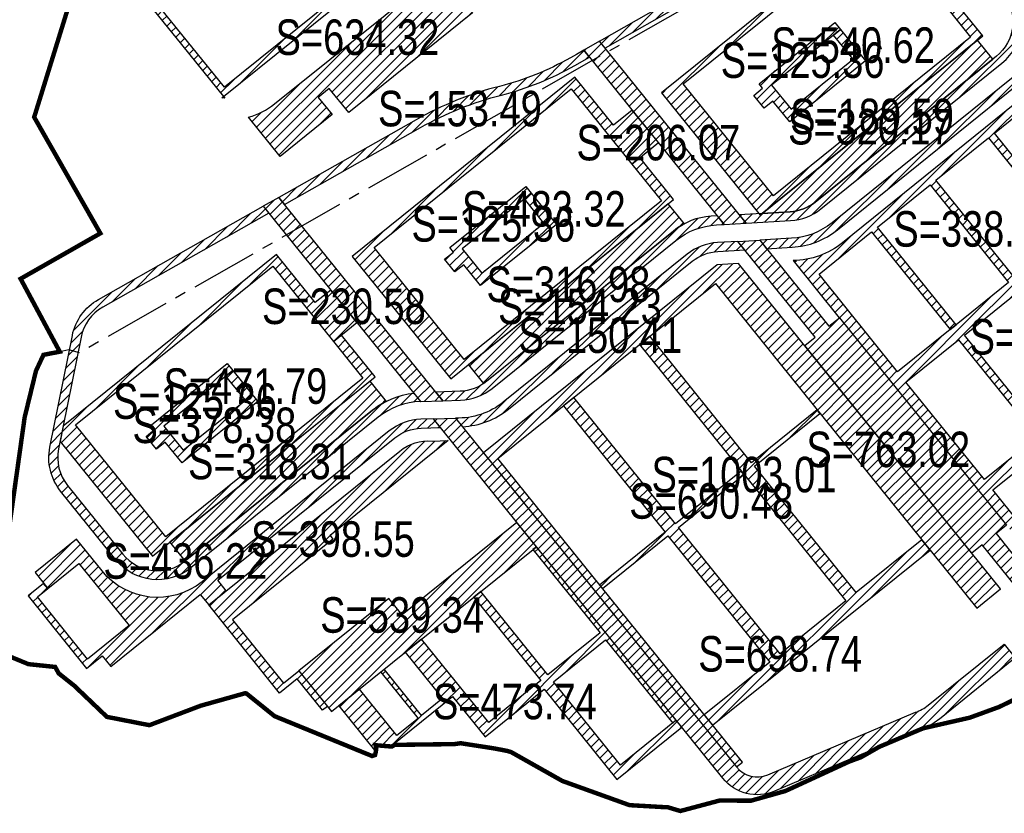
# Model space of a CAD drawing. Header units: millimetres. Extents: x 38389465 to 38395088, y 2473666 to 2480744.
# Tile 235 of 256: x 38394306 to 38394527, y 2477506 to 2477685. Entities that reach past the tile are written whole.
import ezdxf
from ezdxf.enums import TextEntityAlignment as Align

# ---------------------------------------------------------------- set-up
doc = ezdxf.new("R2010")
doc.units = ezdxf.units.MM
doc.header["$LTSCALE"] = 2
doc.linetypes.add('CENTER2', pattern=[1.125, 0.75, -0.125, 0.125, -0.125])
for name, color, linetype in [('MJZJ', 7, 'CONTINUOUS'), ('w-用地红线', 1, 'CONTINUOUS'), ('路面铺装', 143, 'CENTER2')]:
    doc.layers.add(name, color=color, linetype=linetype)
doc.styles.add('中等线体', font='txt', dxfattribs={"width": 0.8})
pattern_1 = [(45, (0, 0), (-1.1313708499, 1.1313708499), [])]

msp = doc.modelspace()

# ---------------------------------------------------------------- hatches: boundary and pattern name
at = {"layer": 'MJZJ', "linetype": 'ByBlock'}
h = msp.add_hatch(dxfattribs=at)
h.set_pattern_fill('411B', color=256, scale=2, style=0)
h.set_pattern_definition(pattern_1)
edge = h.paths.add_edge_path()
edge.add_arc((38394572.929, 2477757.546), 12, 38.82784, 128.83677)
edge.add_line((38394565.403, 2477766.894), (38394522.237, 2477732.141))
edge.add_arc((38394529.762, 2477722.794), 12, 128.83677, 218.83648)
edge.add_line((38394520.415, 2477715.269), (38394560.049, 2477666.038))
edge.add_line((38394560.049, 2477666.038), (38394561.609, 2477667.294))
edge.add_line((38394561.609, 2477667.294), (38394521.975, 2477716.525))
edge.add_arc((38394529.764, 2477722.796), 10, 128.83657, 218.83647, ccw=False)
edge.add_line((38394523.493, 2477730.586), (38394566.644, 2477765.325))
edge.add_arc((38394572.915, 2477757.535), 10, 38.83645, 128.83657, ccw=False)
edge.add_line((38394580.704, 2477763.806), (38394594.439, 2477746.745))
edge.add_line((38394594.439, 2477746.745), (38394585.714, 2477739.724))
edge.add_line((38394585.714, 2477739.724), (38394589.477, 2477735.05))
edge.add_line((38394589.477, 2477735.05), (38394598.202, 2477742.072))
edge.add_line((38394598.202, 2477742.072), (38394620.339, 2477714.575))
edge.add_line((38394620.339, 2477714.575), (38394621.903, 2477715.835))
edge.add_line((38394621.903, 2477715.835), (38394582.277, 2477765.07))
h = msp.add_hatch(dxfattribs=at)
h.set_pattern_fill('411B', color=256, scale=2, style=0)
h.set_pattern_definition(pattern_1)
h.paths.add_polyline_path([(38394380.443, 2477732.219), (38394391.718, 2477718.214), (38394395.613, 2477721.349), (38394391.85, 2477726.023), (38394389.143, 2477723.841), (38394380.655, 2477734.348), (38394330.5, 2477693.963), (38394342.101, 2477679.552), (38394351.845, 2477667.449), (38394351.202, 2477667.493), (38394400.546, 2477707.218), (38394399.603, 2477708.395), (38394351.794, 2477669.896), (38394332.605, 2477693.732)])
h = msp.add_hatch(dxfattribs=at)
h.set_pattern_fill('411B', color=256, scale=2, style=0)
h.set_pattern_definition(pattern_1)
edge = h.paths.add_edge_path()
edge.add_line((38394436.271, 2477680.255), (38394497.363, 2477715.058))
edge.add_arc((38394503.303, 2477704.631), 12, 38.83664, 119.66868, ccw=False)
edge.add_line((38394512.65, 2477712.156), (38394518.071, 2477705.424))
edge.add_line((38394518.071, 2477705.424), (38394516.514, 2477704.168))
edge.add_line((38394516.514, 2477704.168), (38394511.092, 2477710.902))
edge.add_arc((38394503.303, 2477704.631), 10, 38.83647, 119.66868)
edge.add_line((38394498.353, 2477713.32), (38394437.54, 2477678.684))
edge.add_line((38394437.54, 2477678.684), (38394436.271, 2477680.255))
h = msp.add_hatch(dxfattribs=at)
h.set_pattern_fill('411B', color=256, scale=2, style=0)
h.set_pattern_definition(pattern_1)
h.paths.add_polyline_path([(38394518.072, 2477705.422), (38394509.114, 2477698.21), (38394500.396, 2477709.039), (38394450.233, 2477668.653), (38394472.432, 2477641.079), (38394522.596, 2477681.464), (38394515.007, 2477690.89), (38394513.217, 2477689.446), (38394519.864, 2477681.19), (38394475.454, 2477645.437), (38394455.136, 2477670.674), (38394499.546, 2477706.427), (38394513.215, 2477689.447), (38394523.965, 2477698.102)])
h = msp.add_hatch(dxfattribs=at)
h.set_pattern_fill('411B', color=256, scale=2, style=0)
h.set_pattern_definition(pattern_1)
edge = h.paths.add_edge_path()
edge.add_line((38394411.112, 2477698.446), (38394403.268, 2477692.069))
edge.add_line((38394403.268, 2477692.069), (38394407.653, 2477686.622))
edge.add_line((38394407.653, 2477686.622), (38394379.767, 2477664.172))
edge.add_line((38394379.767, 2477664.172), (38394375.382, 2477669.619))
edge.add_line((38394375.382, 2477669.619), (38394372.889, 2477667.612))
edge.add_line((38394372.889, 2477667.612), (38394376.016, 2477663.729))
edge.add_line((38394376.016, 2477663.729), (38394364.332, 2477654.322))
edge.add_line((38394364.332, 2477654.322), (38394357.223, 2477663.142))
edge.add_arc((38394352.965, 2477678.665), 16.096, 285.34025, 308.80103)
edge.add_line((38394363.051, 2477666.12), (38394400.438, 2477696.22))
edge.add_arc((38394407.952, 2477686.898), 11.973, 74.69475, 128.86733, ccw=False)
h = msp.add_hatch(dxfattribs=at)
h.set_pattern_fill('411B', color=256, scale=2, style=0)
h.set_pattern_definition(pattern_1)
edge = h.paths.add_edge_path()
edge.add_line((38394522.409, 2477696.846), (38394527.173, 2477690.927))
edge.add_arc((38394519.384, 2477684.656), 10, -51.16353, 38.83647, ccw=False)
edge.add_line((38394525.655, 2477676.867), (38394484.87, 2477644.032))
edge.add_arc((38394478.599, 2477651.822), 10, 273.29858, 308.83647, ccw=False)
edge.add_line((38394479.174, 2477641.838), (38394467.732, 2477641.177))
edge.add_line((38394467.732, 2477641.177), (38394469.272, 2477639.264))
edge.add_line((38394469.272, 2477639.264), (38394479.306, 2477639.853))
edge.add_arc((38394478.601, 2477651.87), 12.038, 273.3568, 308.77825)
edge.add_line((38394486.14, 2477642.486), (38394526.91, 2477675.308))
edge.add_arc((38394519.385, 2477684.655), 12, 308.83647, 398.83647)
edge.add_line((38394528.732, 2477692.181), (38394523.963, 2477698.1))
edge.add_line((38394523.963, 2477698.1), (38394522.409, 2477696.846))
h = msp.add_hatch(dxfattribs=at)
h.set_pattern_fill('411B', color=256, scale=2, style=0)
h.set_pattern_definition(pattern_1)
h.paths.add_polyline_path([(38394479.11, 2477662.114), (38394475.337, 2477666.782), (38394473.319, 2477665.157), (38394470.993, 2477668.035), (38394473.012, 2477669.66), (38394472.195, 2477670.671), (38394489.304, 2477684.445), (38394490.558, 2477682.887), (38394489, 2477681.633), (38394475.009, 2477670.369), (38394479.398, 2477664.916), (38394493.39, 2477676.18), (38394489.002, 2477681.635), (38394490.558, 2477682.887), (38394496.202, 2477675.877)])
h = msp.add_hatch(dxfattribs=at)
h.set_pattern_fill('411B', color=256, scale=2, style=0)
h.set_pattern_definition(pattern_1)
h.paths.add_polyline_path([(38394469.272, 2477639.264), (38394436.271, 2477680.255), (38394432.75, 2477678.25), (38394464.364, 2477638.981)])
h = msp.add_hatch(dxfattribs=at)
h.set_pattern_fill('411B', color=256, scale=2, style=0)
h.set_pattern_definition(pattern_1)
edge = h.paths.add_edge_path()
edge.add_line((38394524.876, 2477676.24), (38394521.427, 2477680.523))
edge.add_line((38394521.427, 2477680.523), (38394472.929, 2477641.478))
edge.add_line((38394472.929, 2477641.478), (38394479.174, 2477641.838))
edge.add_arc((38394478.599, 2477651.822), 10, 273.29858, 308.83641)
edge.add_line((38394484.87, 2477644.032), (38394524.876, 2477676.24))
h = msp.add_hatch(dxfattribs=at)
h.set_pattern_fill('411B', color=256, scale=2, style=0)
h.set_pattern_definition(pattern_1)
edge = h.paths.add_edge_path()
edge.add_arc((38394432.363, 2477596.4), 74, 104.20188, 119.50501, ccw=False)
edge.add_arc((38394398.015, 2477732.121), 66, 284.20188, 299.66868)
edge.add_line((38394430.684, 2477674.773), (38394434.02, 2477676.673))
edge.add_line((38394434.02, 2477676.673), (38394432.749, 2477678.251))
edge.add_line((38394432.749, 2477678.251), (38394431.071, 2477677.306))
edge.add_line((38394431.071, 2477677.306), (38394429.694, 2477676.521))
edge.add_arc((38394398.015, 2477732.131), 64, 284.20188, 299.66868, ccw=False)
edge.add_arc((38394432.359, 2477596.418), 75.991, 104.20097, 119.5041)
edge.add_line((38394394.935, 2477662.555), (38394364.063, 2477645.085))
edge.add_line((38394364.063, 2477645.085), (38394365.334, 2477643.506))
edge.add_line((38394365.334, 2477643.506), (38394395.915, 2477660.811))
edge.add_line((38394395.915, 2477660.811), (38394395.918, 2477660.803))
h = msp.add_hatch(dxfattribs=at)
h.set_pattern_fill('411B', color=256, scale=2, style=0)
h.set_pattern_definition(pattern_1)
edge = h.paths.add_edge_path()
edge.add_line((38394479.536, 2477635.859), (38394472.354, 2477635.435))
edge.add_line((38394472.354, 2477635.435), (38394473.896, 2477633.521))
edge.add_line((38394473.896, 2477633.521), (38394479.636, 2477633.85))
edge.add_arc((38394478.602, 2477651.812), 17.992, 273.29453, 308.85284)
edge.add_line((38394489.889, 2477637.801), (38394530.672, 2477670.633))
edge.add_arc((38394536.943, 2477662.843), 10, 38.88978, 128.83572, ccw=False)
edge.add_line((38394544.726, 2477669.122), (38394596.883, 2477604.341))
edge.add_line((38394596.883, 2477604.341), (38394597.672, 2477602.7))
edge.add_arc((38394585.679, 2477602.309), 12, 1.86614, 38.83638)
edge.add_line((38394595.026, 2477609.835), (38394546.291, 2477670.37))
edge.add_arc((38394536.943, 2477662.845), 12, 38.83638, 128.83647)
edge.add_line((38394529.418, 2477672.192), (38394488.649, 2477639.37))
edge.add_arc((38394478.615, 2477651.833), 16, 273.29858, 308.83647, ccw=False)
edge.add_arc((38394479.536, 2477635.859), 0.0000342, 222.1315, 324.45851)
h = msp.add_hatch(dxfattribs=at)
h.set_pattern_fill('411B', color=256, scale=2, style=0)
h.set_pattern_definition(pattern_1)
h.paths.add_polyline_path([(38394443.624, 2477664.744), (38394439.417, 2477661.357), (38394430.734, 2477672.143), (38394380.57, 2477631.758), (38394402.77, 2477604.183), (38394452.934, 2477644.568), (38394445.312, 2477654.035), (38394443.522, 2477652.591), (38394450.201, 2477644.294), (38394405.792, 2477608.541), (38394385.474, 2477633.779), (38394429.883, 2477669.532), (38394443.52, 2477652.592), (38394449.519, 2477657.422)])
h = msp.add_hatch(dxfattribs=at)
h.set_pattern_fill('411B', color=256, scale=2, style=0)
h.set_pattern_definition(pattern_1)
edge = h.paths.add_edge_path()
edge.add_line((38394557.068, 2477649.009), (38394554.732, 2477647.128))
edge.add_line((38394554.732, 2477647.128), (38394554.733, 2477647.126))
edge.add_line((38394554.733, 2477647.126), (38394542.893, 2477637.594))
edge.add_line((38394542.893, 2477637.594), (38394528.405, 2477625.93))
edge.add_line((38394528.405, 2477625.93), (38394528.405, 2477625.93))
edge.add_line((38394528.405, 2477625.93), (38394516.565, 2477616.398))
edge.add_line((38394516.565, 2477616.398), (38394515.241, 2477615.332))
edge.add_line((38394515.241, 2477615.332), (38394503.401, 2477605.8))
edge.add_line((38394503.401, 2477605.8), (38394485.717, 2477627.766))
edge.add_line((38394485.717, 2477627.766), (38394497.557, 2477637.298))
edge.add_line((38394497.557, 2477637.298), (38394515.241, 2477615.332))
edge.add_line((38394515.241, 2477615.332), (38394516.565, 2477616.398))
edge.add_line((38394516.565, 2477616.398), (38394498.881, 2477638.364))
edge.add_line((38394498.881, 2477638.364), (38394510.721, 2477647.896))
edge.add_line((38394510.721, 2477647.896), (38394528.405, 2477625.931))
edge.add_line((38394528.405, 2477625.931), (38394529.729, 2477626.997))
edge.add_line((38394529.729, 2477626.997), (38394512.045, 2477648.962))
edge.add_line((38394512.045, 2477648.962), (38394523.885, 2477658.494))
edge.add_line((38394523.885, 2477658.494), (38394541.568, 2477636.529))
edge.add_line((38394541.568, 2477636.529), (38394542.893, 2477637.595))
edge.add_line((38394542.893, 2477637.595), (38394525.209, 2477659.56))
edge.add_line((38394525.209, 2477659.56), (38394537.049, 2477669.092))
edge.add_line((38394537.049, 2477669.092), (38394554.732, 2477647.128))
edge.add_line((38394554.732, 2477647.128), (38394557.068, 2477649.009))
edge.add_line((38394557.068, 2477649.009), (38394542.395, 2477667.233))
edge.add_arc((38394536.943, 2477662.844), 7, 38.83875, 128.83657)
edge.add_line((38394532.553, 2477668.296), (38394491.021, 2477634.86))
edge.add_arc((38394479.663, 2477648.967), 18.111, 270.67216, 308.83657, ccw=False)
edge.add_line((38394479.876, 2477630.857), (38394490.276, 2477617.939))
edge.add_line((38394490.276, 2477617.939), (38394490.285, 2477617.947))
edge.add_line((38394490.285, 2477617.947), (38394527.954, 2477571.245))
edge.add_line((38394527.954, 2477571.245), (38394536.855, 2477560.081))
edge.add_line((38394536.855, 2477560.081), (38394538.63, 2477559.2))
edge.add_line((38394538.63, 2477559.2), (38394542.404, 2477554.521))
edge.add_line((38394542.404, 2477554.521), (38394592.204, 2477594.688))
edge.add_arc((38394586.398, 2477601.886), 9.247, 308.88893, 346.67034)
edge.add_line((38394595.396, 2477599.754), (38394567.536, 2477577.324))
edge.add_line((38394567.536, 2477577.324), (38394567.536, 2477577.324))
edge.add_line((38394567.536, 2477577.324), (38394555.696, 2477567.793))
edge.add_line((38394555.696, 2477567.793), (38394554.372, 2477566.726))
edge.add_line((38394554.372, 2477566.726), (38394542.532, 2477557.195))
edge.add_line((38394542.532, 2477557.195), (38394524.848, 2477579.161))
edge.add_line((38394524.848, 2477579.161), (38394536.688, 2477588.693))
edge.add_line((38394536.688, 2477588.693), (38394554.372, 2477566.726))
edge.add_line((38394554.372, 2477566.726), (38394555.696, 2477567.793))
edge.add_line((38394555.696, 2477567.793), (38394538.012, 2477589.759))
edge.add_line((38394538.012, 2477589.759), (38394549.852, 2477599.291))
edge.add_line((38394549.852, 2477599.291), (38394567.536, 2477577.324))
edge.add_line((38394567.536, 2477577.324), (38394568.86, 2477578.391))
edge.add_line((38394568.86, 2477578.391), (38394551.176, 2477600.357))
edge.add_line((38394551.176, 2477600.357), (38394563.016, 2477609.889))
edge.add_line((38394563.016, 2477609.889), (38394580.7, 2477587.922))
edge.add_line((38394580.7, 2477587.922), (38394582.024, 2477588.989))
edge.add_line((38394582.024, 2477588.989), (38394564.34, 2477610.955))
edge.add_line((38394564.34, 2477610.955), (38394576.18, 2477620.487))
edge.add_line((38394576.18, 2477620.487), (38394593.864, 2477598.52))
edge.add_line((38394593.864, 2477598.52), (38394595.396, 2477599.754))
edge.add_arc((38394586.398, 2477601.886), 9.247, 346.67034, 355.33336)
edge.add_line((38394595.615, 2477601.133), (38394576.635, 2477624.707))
edge.add_line((38394576.635, 2477624.707), (38394574.298, 2477622.825))
edge.add_line((38394574.298, 2477622.825), (38394574.299, 2477622.823))
edge.add_line((38394574.299, 2477622.823), (38394562.459, 2477613.291))
edge.add_line((38394562.459, 2477613.291), (38394547.971, 2477601.627))
edge.add_line((38394547.971, 2477601.627), (38394547.971, 2477601.627))
edge.add_line((38394547.971, 2477601.627), (38394536.131, 2477592.095))
edge.add_line((38394536.131, 2477592.095), (38394534.807, 2477591.029))
edge.add_line((38394534.807, 2477591.029), (38394522.967, 2477581.497))
edge.add_line((38394522.967, 2477581.497), (38394505.283, 2477603.464))
edge.add_line((38394505.283, 2477603.464), (38394517.122, 2477612.995))
edge.add_line((38394517.122, 2477612.995), (38394534.807, 2477591.029))
edge.add_line((38394534.807, 2477591.029), (38394536.131, 2477592.096))
edge.add_line((38394536.131, 2477592.096), (38394518.447, 2477614.062))
edge.add_line((38394518.447, 2477614.062), (38394530.286, 2477623.593))
edge.add_line((38394530.286, 2477623.593), (38394547.97, 2477601.628))
edge.add_line((38394547.97, 2477601.628), (38394549.294, 2477602.694))
edge.add_line((38394549.294, 2477602.694), (38394531.611, 2477624.66))
edge.add_line((38394531.611, 2477624.66), (38394543.451, 2477634.191))
edge.add_line((38394543.451, 2477634.191), (38394561.134, 2477612.226))
edge.add_line((38394561.134, 2477612.226), (38394562.458, 2477613.293))
edge.add_line((38394562.458, 2477613.293), (38394544.775, 2477635.258))
edge.add_line((38394544.775, 2477635.258), (38394556.615, 2477644.789))
edge.add_line((38394556.615, 2477644.789), (38394574.298, 2477622.825))
edge.add_line((38394574.298, 2477622.825), (38394576.635, 2477624.707))
edge.add_line((38394576.635, 2477624.707), (38394557.068, 2477649.009))
h = msp.add_hatch(dxfattribs=at)
h.set_pattern_fill('411B', color=256, scale=2, style=0)
h.set_pattern_definition(pattern_1)
h.paths.add_polyline_path([(38394409.455, 2477625.229), (38394405.682, 2477629.897), (38394403.664, 2477628.272), (38394401.339, 2477631.15), (38394403.357, 2477632.775), (38394402.54, 2477633.786), (38394419.649, 2477647.56), (38394420.903, 2477646.003), (38394419.345, 2477644.748), (38394405.354, 2477633.484), (38394409.744, 2477628.031), (38394423.735, 2477639.295), (38394419.348, 2477644.75), (38394420.903, 2477646.003), (38394426.547, 2477638.992)])
h = msp.add_hatch(dxfattribs=at)
h.set_pattern_fill('411B', color=256, scale=2, style=0)
h.set_pattern_definition(pattern_1)
h.paths.add_polyline_path([(38394364.063, 2477645.085), (38394360.541, 2477643.082), (38394395.957, 2477599.09), (38394400.946, 2477599.272)])
h = msp.add_hatch(dxfattribs=at)
h.set_pattern_fill('411B', color=256, scale=2, style=0)
h.set_pattern_definition(pattern_1)
edge = h.paths.add_edge_path()
edge.add_line((38394406.743, 2477607.38), (38394410.169, 2477603.124))
edge.add_line((38394410.169, 2477603.124), (38394452.898, 2477637.483))
edge.add_arc((38394462.159, 2477626.361), 14.473, 117.95914, 129.78472, ccw=False)
edge.add_line((38394455.374, 2477639.145), (38394451.766, 2477643.626))
edge.add_line((38394451.766, 2477643.626), (38394406.743, 2477607.38))
h = msp.add_hatch(dxfattribs=at)
h.set_pattern_fill('411B', color=256, scale=2, style=0)
h.set_pattern_definition(pattern_1)
edge = h.paths.add_edge_path()
edge.add_line((38394395.891, 2477599.098), (38394395.949, 2477599.1))
edge.add_arc((38394396.44, 2477583.108), 16, 91.75804, 128.83636)
edge.add_line((38394386.406, 2477595.571), (38394344.224, 2477561.611))
edge.add_arc((38394336.699, 2477570.958), 12, 218.83647, 308.83636, ccw=False)
edge.add_line((38394327.352, 2477563.433), (38394314.884, 2477578.919))
edge.add_arc((38394324.232, 2477586.444), 12, 168.63656, 218.83647, ccw=False)
edge.add_line((38394312.467, 2477588.809), (38394317.526, 2477613.984))
edge.add_arc((38394329.291, 2477611.62), 12, 119.50501, 168.63656, ccw=False)
edge.add_line((38394323.381, 2477622.063), (38394360.535, 2477643.089))
edge.add_line((38394360.535, 2477643.089), (38394361.806, 2477641.51))
edge.add_line((38394361.806, 2477641.51), (38394324.366, 2477620.323))
edge.add_arc((38394329.291, 2477611.62), 10, 119.50501, 168.63656)
edge.add_line((38394319.487, 2477613.59), (38394314.428, 2477588.415))
edge.add_arc((38394324.232, 2477586.444), 10, 168.63656, 218.83647)
edge.add_line((38394316.442, 2477580.173), (38394328.909, 2477564.687))
edge.add_arc((38394336.699, 2477570.958), 10, 218.83647, 308.83636)
edge.add_line((38394342.97, 2477563.169), (38394385.135, 2477597.118))
edge.add_arc((38394396.423, 2477583.097), 18, 96.35421, 128.83636, ccw=False)
edge.add_line((38394394.431, 2477600.986), (38394395.957, 2477599.09))
edge.add_line((38394395.957, 2477599.09), (38394395.891, 2477599.098))
h = msp.add_hatch(dxfattribs=at)
h.set_pattern_fill('411B', color=256, scale=2, style=0)
h.set_pattern_definition(pattern_1)
edge = h.paths.add_edge_path()
edge.add_line((38394464.364, 2477638.981), (38394462.823, 2477640.896))
edge.add_line((38394462.823, 2477640.896), (38394461.409, 2477640.814))
edge.add_arc((38394462.159, 2477626.361), 14.473, 92.97213, 129.78472)
edge.add_line((38394452.898, 2477637.483), (38394410.814, 2477603.603))
edge.add_arc((38394404.543, 2477611.392), 10, 271.96657, 308.83647, ccw=False)
edge.add_line((38394404.887, 2477601.398), (38394399.386, 2477601.209))
edge.add_line((38394399.386, 2477601.209), (38394400.946, 2477599.272))
edge.add_line((38394400.946, 2477599.272), (38394404.968, 2477599.41))
edge.add_arc((38394404.557, 2477611.403), 12, 271.96657, 308.83647)
edge.add_line((38394412.082, 2477602.056), (38394453.474, 2477635.379))
edge.add_arc((38394463.507, 2477622.916), 16, 93.29858, 128.83647, ccw=False)
edge.add_line((38394462.587, 2477638.889), (38394464.356, 2477638.991))
edge.add_line((38394464.356, 2477638.991), (38394464.364, 2477638.981))
h = msp.add_hatch(dxfattribs=at)
h.set_pattern_fill('411B', color=256, scale=2, style=0)
h.set_pattern_definition(pattern_1)
edge = h.paths.add_edge_path()
edge.add_line((38394403.861, 2477595.359), (38394405.424, 2477593.418))
edge.add_arc((38394404.432, 2477611.477), 18.086, 273.14499, 308.74842)
edge.add_line((38394415.752, 2477597.372), (38394457.135, 2477630.688))
edge.add_arc((38394463.624, 2477622.381), 10.541, 93.76623, 127.99755, ccw=False)
edge.add_line((38394462.932, 2477632.899), (38394468.99, 2477633.237))
edge.add_line((38394468.99, 2477633.237), (38394467.447, 2477635.152))
edge.add_line((38394467.447, 2477635.152), (38394462.817, 2477634.896))
edge.add_arc((38394463.507, 2477622.916), 12, 93.29858, 128.83647)
edge.add_line((38394455.982, 2477632.263), (38394414.59, 2477598.94))
edge.add_arc((38394404.34, 2477611.791), 16.438, 268.33132, 308.57803, ccw=False)
h = msp.add_hatch(dxfattribs=at)
h.set_pattern_fill('411B', color=256, scale=2, style=0)
h.set_pattern_definition(pattern_1)
h.paths.add_polyline_path([(38394472.346, 2477635.445), (38394487.948, 2477616.065), (38394490.285, 2477617.947), (38394527.954, 2477571.245), (38394525.576, 2477569.327), (38394534.408, 2477558.356), (38394531.293, 2477555.848), (38394522.457, 2477566.823), (38394520.125, 2477564.945), (38394482.496, 2477611.676), (38394484.833, 2477613.557), (38394467.447, 2477635.152)])
h = msp.add_hatch(dxfattribs=at)
h.set_pattern_fill('411B', color=256, scale=2, style=0)
h.set_pattern_definition(pattern_1)
h.paths.add_polyline_path([(38394375.733, 2477624.211), (38394372.228, 2477621.389), (38394363.513, 2477632.215), (38394315.455, 2477593.524), (38394314.765, 2477590.071), (38394335.549, 2477564.255), (38394385.712, 2477604.641), (38394378.123, 2477614.068), (38394376.333, 2477612.623), (38394382.98, 2477604.366), (38394338.57, 2477568.613), (38394318.252, 2477593.851), (38394362.662, 2477629.604), (38394376.331, 2477612.625), (38394381.628, 2477616.889)])
h = msp.add_hatch(dxfattribs=at)
h.set_pattern_fill('411B', color=256, scale=2, style=0)
h.set_pattern_definition(pattern_1)
h.paths.add_polyline_path([(38394521.225, 2477552.566), (38394526.604, 2477556.904), (38394467.594, 2477630.151), (38394462.744, 2477629.85), (38394410.169, 2477587.524), (38394467.138, 2477516.761), (38394468.442, 2477517.811), (38394413.354, 2477586.237), (38394462.357, 2477625.687)])
h = msp.add_hatch(dxfattribs=at)
h.set_pattern_fill('411B', color=256, scale=2, style=0)
h.set_pattern_definition(pattern_1)
h.paths.add_polyline_path([(38394428.13, 2477598.133), (38394451.063, 2477569.647), (38394436.287, 2477557.751), (38394436.914, 2477556.972), (38394451.691, 2477568.868), (38394474.624, 2477540.382), (38394459.847, 2477528.486), (38394461.728, 2477526.149), (38394510.732, 2477565.6), (38394508.85, 2477567.937), (38394494.074, 2477556.041), (38394471.141, 2477584.527), (38394485.917, 2477596.423), (38394485.29, 2477597.202), (38394470.514, 2477585.306), (38394447.581, 2477613.791), (38394445.244, 2477611.91), (38394491.737, 2477554.16), (38394476.96, 2477542.263), (38394454.027, 2477570.749), (38394468.803, 2477582.644), (38394468.176, 2477583.423), (38394453.4, 2477571.528), (38394430.467, 2477600.014)])
h = msp.add_hatch(dxfattribs=at)
h.set_pattern_fill('411B', color=256, scale=2, style=0)
h.set_pattern_definition(pattern_1)
h.paths.add_polyline_path([(38394342.236, 2477585.299), (38394338.463, 2477589.966), (38394336.445, 2477588.342), (38394334.12, 2477591.22), (38394336.138, 2477592.845), (38394335.321, 2477593.856), (38394352.43, 2477607.63), (38394353.684, 2477606.072), (38394352.126, 2477604.818), (38394338.135, 2477593.554), (38394342.524, 2477588.101), (38394356.516, 2477599.365), (38394352.129, 2477604.82), (38394353.684, 2477606.072), (38394359.328, 2477599.061)])
h = msp.add_hatch(dxfattribs=at)
h.set_pattern_fill('411B', color=256, scale=2, style=0)
h.set_pattern_definition(pattern_1)
edge = h.paths.add_edge_path()
edge.add_line((38394342.97, 2477563.169), (38394339.52, 2477567.453))
edge.add_line((38394339.52, 2477567.453), (38394384.544, 2477603.7))
edge.add_line((38394384.544, 2477603.7), (38394388.228, 2477599.123))
edge.add_arc((38394396.423, 2477583.097), 18, 117.08121, 128.83636)
edge.add_line((38394385.135, 2477597.118), (38394342.97, 2477563.169))
h = msp.add_hatch(dxfattribs=at)
h.set_pattern_fill('411B', color=256, scale=2, style=0)
h.set_pattern_definition(pattern_1)
edge = h.paths.add_edge_path()
edge.add_line((38394400.432, 2477593.246), (38394398.864, 2477595.188))
edge.add_line((38394398.864, 2477595.188), (38394396.028, 2477595.101))
edge.add_arc((38394396.44, 2477583.108), 12, 91.96657, 128.83636)
edge.add_line((38394388.915, 2477592.455), (38394346.733, 2477558.495))
edge.add_arc((38394336.699, 2477570.958), 16, 218.83647, 308.83636, ccw=False)
edge.add_line((38394324.236, 2477560.925), (38394318.479, 2477568.075))
edge.add_line((38394318.479, 2477568.075), (38394309.131, 2477560.552))
edge.add_line((38394309.131, 2477560.552), (38394312.009, 2477556.977))
edge.add_line((38394312.009, 2477556.977), (38394319.019, 2477562.621))
edge.add_line((38394319.019, 2477562.621), (38394330.307, 2477548.6))
edge.add_line((38394330.307, 2477548.6), (38394320.96, 2477541.074))
edge.add_line((38394320.96, 2477541.074), (38394309.672, 2477555.095))
edge.add_line((38394309.672, 2477555.095), (38394311.977, 2477556.951))
edge.add_line((38394311.977, 2477556.951), (38394311.038, 2477558.118))
edge.add_line((38394311.038, 2477558.118), (38394307.565, 2477555.322))
edge.add_line((38394307.565, 2477555.322), (38394320.734, 2477538.964))
edge.add_line((38394320.734, 2477538.964), (38394324.239, 2477541.786))
edge.add_line((38394324.239, 2477541.786), (38394326.177, 2477539.379))
edge.add_line((38394326.177, 2477539.379), (38394346.351, 2477555.621))
edge.add_line((38394346.351, 2477555.621), (38394348.233, 2477553.284))
edge.add_line((38394348.233, 2477553.284), (38394352.205, 2477556.482))
edge.add_line((38394352.205, 2477556.482), (38394350.322, 2477558.826))
edge.add_line((38394350.322, 2477558.826), (38394390.152, 2477590.891))
edge.add_arc((38394396.432, 2477583.035), 10.058, 92.05965, 128.63504, ccw=False)
edge.add_line((38394396.07, 2477593.086), (38394400.432, 2477593.246))
h = msp.add_hatch(dxfattribs=at)
h.set_pattern_fill('411B', color=256, scale=2, style=0)
h.set_pattern_definition(pattern_1)
edge = h.paths.add_edge_path()
edge.add_line((38394403.861, 2477595.359), (38394467.138, 2477516.761))
edge.add_arc((38394471.812, 2477520.524), 6, 218.83647, 292.9499)
edge.add_line((38394474.151, 2477514.999), (38394507.402, 2477529.076))
edge.add_arc((38394503.938, 2477538.797), 10.32, 289.61284, 308.15474)
edge.add_line((38394510.314, 2477530.682), (38394527.399, 2477544.437))
edge.add_line((38394527.399, 2477544.437), (38394529.912, 2477541.325))
edge.add_line((38394529.912, 2477541.325), (38394512.82, 2477527.568))
edge.add_arc((38394506.001, 2477535.466), 10.435, 290.97936, 310.80701, ccw=False)
edge.add_line((38394509.737, 2477525.723), (38394475.711, 2477511.315))
edge.add_arc((38394471.812, 2477520.523), 9.999, 218.84402, 292.9514, ccw=False)
edge.add_line((38394464.024, 2477514.251), (38394398.864, 2477595.188))
edge.add_line((38394398.864, 2477595.188), (38394403.861, 2477595.359))
h = msp.add_hatch(dxfattribs=at)
h.set_pattern_fill('411B', color=256, scale=2, style=0)
h.set_pattern_definition(pattern_1)
edge = h.paths.add_edge_path()
edge.add_line((38394402.179, 2477590.299), (38394375.591, 2477568.894))
edge.add_line((38394375.591, 2477568.894), (38394376.22, 2477568.113))
edge.add_line((38394376.22, 2477568.113), (38394353.631, 2477549.927))
edge.add_line((38394353.631, 2477549.927), (38394365.107, 2477535.672))
edge.add_line((38394365.107, 2477535.672), (38394368.534, 2477538.432))
edge.add_line((38394368.534, 2477538.432), (38394374.993, 2477530.409))
edge.add_line((38394374.993, 2477530.409), (38394373.903, 2477529.531))
edge.add_line((38394373.903, 2477529.531), (38394368.196, 2477536.62))
edge.add_line((38394368.196, 2477536.62), (38394364.223, 2477533.421))
edge.add_line((38394364.223, 2477533.421), (38394348.233, 2477553.284))
edge.add_line((38394348.233, 2477553.284), (38394391.258, 2477587.922))
edge.add_arc((38394397.748, 2477579.861), 10.349, 85.22032, 128.83636, ccw=False)
edge.add_line((38394398.61, 2477590.174), (38394402.179, 2477590.299))
edge.add_line((38394402.179, 2477590.299), (38394402.179, 2477590.299))
h = msp.add_hatch(dxfattribs=at)
h.set_pattern_fill('411B', color=256, scale=2, style=0)
h.set_pattern_definition(pattern_1)
h.paths.add_polyline_path([(38394417.669, 2477571.83), (38394391.808, 2477551.01), (38394388.8, 2477554.747), (38394368.534, 2477538.432), (38394375.932, 2477529.242), (38394422.059, 2477566.377)])
h = msp.add_hatch(dxfattribs=at)
h.set_pattern_fill('411B', color=256, scale=2, style=0)
h.set_pattern_definition(pattern_1)
h.paths.add_polyline_path([(38394421.28, 2477565.75), (38394436.393, 2477546.977), (38394424.631, 2477537.508), (38394409.518, 2477556.281), (38394407.96, 2477555.026), (38394423.073, 2477536.254), (38394411.311, 2477526.785), (38394396.198, 2477545.557), (38394392.516, 2477542.593), (38394400.919, 2477532.155), (38394396.167, 2477528.33), (38394387.764, 2477538.768), (38394386.985, 2477538.141), (38394395.389, 2477527.703), (38394390.637, 2477523.877), (38394382.234, 2477534.315), (38394377.522, 2477530.521), (38394385.871, 2477520.151), (38394385.821, 2477521.667), (38394389.152, 2477521.395), (38394403.145, 2477532.66), (38394410.482, 2477523.547), (38394423.801, 2477534.27), (38394440.169, 2477513.94), (38394454.795, 2477525.715), (38394453.539, 2477527.274), (38394440.998, 2477517.178), (38394425.885, 2477535.95), (38394437.647, 2477545.42), (38394452.757, 2477526.651), (38394453.536, 2477527.278), (38394422.059, 2477566.377)])

# ---------------------------------------------------------------- linework, layer by layer
at = {"layer": 'w-用地红线', "linetype": 'CENTER2', "ltscale": 10, "const_width": 1, "flags": 128}
msp.add_lwpolyline([(38394656.281, 2477991.939), (38394656.292, 2477991.948), (38394656.797, 2477992.355), (38394673.708, 2477971.349), (38394760.942, 2477862.994), (38394778.16, 2477842.079), (38394795.83, 2477821.545), (38394813.945, 2477801.403), (38394813.441, 2477800.907), (38394812.052, 2477799.543), (38394810.954, 2477798.464), (38394780.499, 2477768.537), (38394771.912, 2477760.098), (38394701.77, 2477691.172), (38394688.771, 2477678.399), (38394660.777, 2477650.891), (38394551.064, 2477543.08), (38394546.008, 2477538.112), (38394536.461, 2477535.287), (38394526.346, 2477530.315), (38394519.658, 2477527.87), (38394509.166, 2477525.481), (38394503.212, 2477522.966), (38394499.294, 2477521.311), (38394495.181, 2477518.973), (38394492.498, 2477517.973), (38394492.434, 2477517.949), (38394478.297, 2477511.428), (38394478.139, 2477511.355), (38394472.336, 2477509.719), (38394470.411, 2477509.176), (38394463.306, 2477509.201), (38394454.477, 2477506.846), (38394451.519, 2477507.727), (38394451.505, 2477507.731), (38394451.413, 2477507.736), (38394451.378, 2477507.728), (38394451.229, 2477507.693), (38394443.027, 2477508.163), (38394427.9, 2477513.609), (38394416.336, 2477520.131), (38394415.414, 2477520.398), (38394412.518, 2477520.949), (38394404.972, 2477522.119), (38394403.589, 2477521.915), (38394390.111, 2477521.745), (38394389.482, 2477521.368), (38394385.821, 2477521.667), (38394385.985, 2477520.922), (38394385.848, 2477520.018), (38394385.835, 2477519.933), (38394385.714, 2477519.466), (38394385.025, 2477519.239), (38394381.999, 2477520.476), (38394375.793, 2477523.013), (38394363.076, 2477528.211), (38394359.68, 2477530.945), (38394356.697, 2477533.346), (38394356.427, 2477533.373), (38394346.433, 2477530.563), (38394334.88, 2477526.18), (38394329.647, 2477527.203), (38394325.309, 2477528.052), (38394317.947, 2477535.078), (38394314.457, 2477537.85), (38394313.65, 2477539.301), (38394307.622, 2477539.931), (38394303.051, 2477541.813), (38394300.496, 2477546.049), (38394300.9, 2477553.781), (38394302.517, 2477565.174), (38394306.782, 2477595.515), (38394308.237, 2477601.487), (38394309.337, 2477606.003), (38394311.018, 2477609.599), (38394312.14, 2477609.821), (38394314.685, 2477610.323), (38394305.871, 2477626.746), (38394323.836, 2477636.98), (38394308.928, 2477663.15), (38394343.577, 2477774.895), (38394344.096, 2477776.57), (38394389.193, 2477800.384), (38394400.439, 2477836.795), (38394376.656, 2477881.834), (38394385.369, 2477910.074), (38394385.306, 2477911.218), (38394390.846, 2477929.171), (38394392.239, 2477928.001), (38394396.852, 2477943.031), (38394407.667, 2477978), (38394406.418, 2477978.352), (38394406.062, 2477978.484), (38394407.133, 2477981.956), (38394409.785, 2477990.551), (38394442.977, 2478098.124), (38394478.62, 2478133.767), (38394514.263, 2478169.409), (38394581.67, 2478082.635), (38394632.669, 2478021.268), (38394656.281, 2477991.939)], close=True, dxfattribs=at)
at = {"layer": 'w-用地红线', "linetype": 'CENTER2', "ltscale": 10}
msp.add_lwpolyline([(38394656.281, 2477991.939), (38394646.33, 2477905.284), (38394637.174, 2477825.545), (38394636.73, 2477823.252), (38394634.841, 2477816.072), (38394634.324, 2477814.499), (38394633.977, 2477813.439), (38394633.151, 2477811.129), (38394631.54, 2477807.21), (38394629.508, 2477802.8), (38394626.441, 2477797.254), (38394622.553, 2477791.226), (38394618.25, 2477785.653), (38394613.315, 2477780.217), (38394606.588, 2477774.137), (38394604.672, 2477772.735), (38394553.671, 2477743.681), (38394319.127, 2477610.07), (38394316.729, 2477610.703), (38394314.697, 2477610.301)], dxfattribs=at)
at = {"layer": '路面铺装', "linetype": 'ByBlock', "flags": 128}
for points in [[(38394380.443, 2477732.219), (38394391.718, 2477718.214), (38394395.613, 2477721.349), (38394391.85, 2477726.023), (38394389.143, 2477723.841), (38394380.655, 2477734.348), (38394330.5, 2477693.963), (38394342.101, 2477679.552), (38394351.845, 2477667.449), (38394351.202, 2477667.493), (38394400.546, 2477707.218), (38394399.603, 2477708.395), (38394351.794, 2477669.896), (38394332.605, 2477693.732)], [(38394518.072, 2477705.422), (38394509.114, 2477698.21), (38394500.396, 2477709.039), (38394450.233, 2477668.653), (38394472.432, 2477641.079), (38394522.596, 2477681.464), (38394515.007, 2477690.89), (38394513.217, 2477689.446), (38394519.864, 2477681.19), (38394475.454, 2477645.437), (38394455.136, 2477670.674), (38394499.546, 2477706.427), (38394513.215, 2477689.447), (38394523.965, 2477698.102)], [(38394479.11, 2477662.114), (38394475.337, 2477666.782), (38394473.319, 2477665.157), (38394470.993, 2477668.035), (38394473.012, 2477669.66), (38394472.195, 2477670.671), (38394489.304, 2477684.445), (38394490.558, 2477682.887), (38394489, 2477681.633), (38394475.009, 2477670.369), (38394479.398, 2477664.916), (38394493.39, 2477676.18), (38394489.002, 2477681.635), (38394490.558, 2477682.887), (38394496.202, 2477675.877)], [(38394469.272, 2477639.264), (38394436.271, 2477680.255), (38394432.75, 2477678.25), (38394464.364, 2477638.981)], [(38394443.624, 2477664.744), (38394439.417, 2477661.357), (38394430.734, 2477672.143), (38394380.57, 2477631.758), (38394402.77, 2477604.183), (38394452.934, 2477644.568), (38394445.312, 2477654.035), (38394443.522, 2477652.591), (38394450.201, 2477644.294), (38394405.792, 2477608.541), (38394385.474, 2477633.779), (38394429.883, 2477669.532), (38394443.52, 2477652.592), (38394449.519, 2477657.422)], [(38394409.455, 2477625.229), (38394405.682, 2477629.897), (38394403.664, 2477628.272), (38394401.339, 2477631.15), (38394403.357, 2477632.775), (38394402.54, 2477633.786), (38394419.649, 2477647.56), (38394420.903, 2477646.003), (38394419.345, 2477644.748), (38394405.354, 2477633.484), (38394409.744, 2477628.031), (38394423.735, 2477639.295), (38394419.348, 2477644.75), (38394420.903, 2477646.003), (38394426.547, 2477638.992)], [(38394364.063, 2477645.085), (38394360.541, 2477643.082), (38394395.957, 2477599.09), (38394400.946, 2477599.272)], [(38394472.346, 2477635.445), (38394487.948, 2477616.065), (38394490.285, 2477617.947), (38394527.954, 2477571.245), (38394525.576, 2477569.327), (38394534.408, 2477558.356), (38394531.293, 2477555.848), (38394522.457, 2477566.823), (38394520.125, 2477564.945), (38394482.496, 2477611.676), (38394484.833, 2477613.557), (38394467.447, 2477635.152)], [(38394375.733, 2477624.211), (38394372.228, 2477621.389), (38394363.513, 2477632.215), (38394315.455, 2477593.524), (38394314.765, 2477590.071), (38394335.549, 2477564.255), (38394385.712, 2477604.641), (38394378.123, 2477614.068), (38394376.333, 2477612.623), (38394382.98, 2477604.366), (38394338.57, 2477568.613), (38394318.252, 2477593.851), (38394362.662, 2477629.604), (38394376.331, 2477612.625), (38394381.628, 2477616.889)], [(38394521.225, 2477552.566), (38394526.604, 2477556.904), (38394467.594, 2477630.151), (38394462.744, 2477629.85), (38394410.169, 2477587.524), (38394467.138, 2477516.761), (38394468.442, 2477517.811), (38394413.354, 2477586.237), (38394462.357, 2477625.687), (38394521.225, 2477552.566)], [(38394428.13, 2477598.133), (38394451.063, 2477569.647), (38394436.287, 2477557.751), (38394436.914, 2477556.972), (38394451.691, 2477568.868), (38394474.624, 2477540.382), (38394459.847, 2477528.486), (38394461.728, 2477526.149), (38394510.732, 2477565.6), (38394508.85, 2477567.937), (38394494.074, 2477556.041), (38394471.141, 2477584.527), (38394485.917, 2477596.423), (38394485.29, 2477597.202), (38394470.514, 2477585.306), (38394447.581, 2477613.791), (38394445.244, 2477611.91), (38394491.737, 2477554.16), (38394476.96, 2477542.263), (38394454.027, 2477570.749), (38394468.803, 2477582.644), (38394468.176, 2477583.423), (38394453.4, 2477571.528), (38394430.467, 2477600.014)], [(38394342.236, 2477585.299), (38394338.463, 2477589.966), (38394336.445, 2477588.342), (38394334.12, 2477591.22), (38394336.138, 2477592.845), (38394335.321, 2477593.856), (38394352.43, 2477607.63), (38394353.684, 2477606.072), (38394352.126, 2477604.818), (38394338.135, 2477593.554), (38394342.524, 2477588.101), (38394356.516, 2477599.365), (38394352.129, 2477604.82), (38394353.684, 2477606.072), (38394359.328, 2477599.061)], [(38394417.669, 2477571.83), (38394391.808, 2477551.01), (38394388.8, 2477554.747), (38394368.534, 2477538.432), (38394375.932, 2477529.242), (38394422.059, 2477566.377)], [(38394421.28, 2477565.75), (38394436.393, 2477546.977), (38394424.631, 2477537.508), (38394409.518, 2477556.281), (38394407.96, 2477555.026), (38394423.073, 2477536.254), (38394411.311, 2477526.785), (38394396.198, 2477545.557), (38394392.516, 2477542.593), (38394400.919, 2477532.155), (38394396.167, 2477528.33), (38394387.764, 2477538.768), (38394386.985, 2477538.141), (38394395.389, 2477527.703), (38394390.637, 2477523.877), (38394382.234, 2477534.315), (38394377.522, 2477530.521), (38394385.871, 2477520.151), (38394385.821, 2477521.667), (38394389.152, 2477521.395), (38394403.145, 2477532.66), (38394410.482, 2477523.547), (38394423.801, 2477534.27), (38394440.169, 2477513.94), (38394454.795, 2477525.715), (38394453.539, 2477527.274), (38394440.998, 2477517.178), (38394425.885, 2477535.95), (38394437.647, 2477545.42), (38394452.757, 2477526.651), (38394453.536, 2477527.278), (38394422.059, 2477566.377)]]:
    msp.add_lwpolyline(points, close=True, dxfattribs=at)
for points in [[(38394436.271, 2477680.255), (38394497.363, 2477715.058, -0.3680871), (38394512.65, 2477712.156), (38394518.071, 2477705.424), (38394516.514, 2477704.168), (38394511.092, 2477710.902, 0.3680879), (38394498.353, 2477713.32), (38394437.54, 2477678.684)], [(38394411.112, 2477698.446), (38394403.268, 2477692.069), (38394407.653, 2477686.622), (38394379.767, 2477664.172), (38394375.382, 2477669.619), (38394372.889, 2477667.612), (38394376.016, 2477663.729), (38394364.332, 2477654.322), (38394357.223, 2477663.142, 0.102726), (38394363.051, 2477666.12), (38394400.438, 2477696.22, -0.2408754), (38394411.112, 2477698.446)], [(38394522.409, 2477696.846), (38394527.173, 2477690.927, -0.4142136), (38394525.655, 2477676.867), (38394484.87, 2477644.032, -0.1563182), (38394479.174, 2477641.838), (38394467.732, 2477641.177), (38394469.272, 2477639.264), (38394479.306, 2477639.853, 0.1557977), (38394486.14, 2477642.486), (38394526.91, 2477675.308, 0.4142135), (38394528.732, 2477692.181), (38394523.963, 2477698.1)], [(38394524.876, 2477676.24), (38394521.427, 2477680.523), (38394472.929, 2477641.478), (38394479.174, 2477641.838, 0.1563179), (38394484.87, 2477644.032)], [(38394395.918, 2477660.803, -0.0668719), (38394414.208, 2477668.138, 0.0675893), (38394430.684, 2477674.773), (38394434.02, 2477676.673), (38394432.749, 2477678.251), (38394431.071, 2477677.306), (38394429.694, 2477676.521, -0.0675893), (38394413.717, 2477670.087, 0.0668719), (38394394.935, 2477662.555), (38394364.063, 2477645.085), (38394365.334, 2477643.506), (38394395.915, 2477660.811)], [(38394479.536, 2477635.859), (38394472.354, 2477635.435), (38394473.896, 2477633.521), (38394479.636, 2477633.85, 0.1564094), (38394489.889, 2477637.801), (38394530.672, 2477670.633, -0.4139373), (38394544.726, 2477669.122), (38394596.883, 2477604.341), (38394597.672, 2477602.7, 0.1627271), (38394595.026, 2477609.835), (38394546.291, 2477670.37, 0.414214), (38394529.418, 2477672.192), (38394488.649, 2477639.37, -0.1563182), (38394479.536, 2477635.859, 0.4787285)], [(38394406.743, 2477607.38), (38394410.169, 2477603.124), (38394452.898, 2477637.483, -0.0516447), (38394455.374, 2477639.145), (38394451.766, 2477643.626)], [(38394395.891, 2477599.098), (38394395.949, 2477599.1, 0.1632112), (38394386.406, 2477595.571), (38394344.224, 2477561.611, -0.414213), (38394327.352, 2477563.433), (38394314.884, 2477578.919, -0.22261), (38394312.467, 2477588.809), (38394317.526, 2477613.984, -0.2177224), (38394323.381, 2477622.063), (38394360.535, 2477643.089), (38394361.806, 2477641.51), (38394324.366, 2477620.323, 0.2177224), (38394319.487, 2477613.59), (38394314.428, 2477588.415, 0.22261), (38394316.442, 2477580.173), (38394328.909, 2477564.687, 0.414213), (38394342.97, 2477563.169), (38394385.135, 2477597.118, -0.1426868), (38394394.431, 2477600.986), (38394395.957, 2477599.09)], [(38394464.364, 2477638.981), (38394462.823, 2477640.896), (38394461.409, 2477640.814, 0.162021), (38394452.898, 2477637.483), (38394410.814, 2477603.603, -0.1622777), (38394404.887, 2477601.398), (38394399.386, 2477601.209), (38394400.946, 2477599.272), (38394404.968, 2477599.41, 0.1622777), (38394412.082, 2477602.056), (38394453.474, 2477635.379, -0.1563182), (38394462.587, 2477638.889), (38394464.356, 2477638.991)], [(38394403.861, 2477595.359), (38394405.424, 2477593.418, 0.1566112), (38394415.752, 2477597.372), (38394457.135, 2477630.688, -0.150483), (38394462.932, 2477632.899), (38394468.99, 2477633.237), (38394467.447, 2477635.152), (38394462.817, 2477634.896, 0.1563182), (38394455.982, 2477632.263), (38394414.59, 2477598.94, -0.1774371)], [(38394342.97, 2477563.169), (38394339.52, 2477567.453), (38394384.544, 2477603.7), (38394388.228, 2477599.123, 0.0513365), (38394385.135, 2477597.118)], [(38394400.432, 2477593.246), (38394398.864, 2477595.188), (38394396.028, 2477595.101, 0.1622772), (38394388.915, 2477592.455), (38394346.733, 2477558.495, -0.414213), (38394324.236, 2477560.925), (38394318.479, 2477568.075), (38394309.131, 2477560.552), (38394312.009, 2477556.977), (38394319.019, 2477562.621), (38394330.307, 2477548.6), (38394320.96, 2477541.074), (38394309.672, 2477555.095), (38394311.977, 2477556.951), (38394311.038, 2477558.118), (38394307.565, 2477555.322), (38394320.734, 2477538.964), (38394324.239, 2477541.786), (38394326.177, 2477539.379), (38394346.351, 2477555.621), (38394348.233, 2477553.284), (38394352.205, 2477556.482), (38394350.322, 2477558.826), (38394390.152, 2477590.891, -0.1609591), (38394396.07, 2477593.086)], [(38394403.861, 2477595.359), (38394467.138, 2477516.761, 0.3351458), (38394474.151, 2477514.999), (38394507.402, 2477529.076, 0.0810813), (38394510.314, 2477530.682), (38394527.399, 2477544.437), (38394529.912, 2477541.325), (38394512.82, 2477527.568, -0.0867309), (38394509.737, 2477525.723), (38394475.711, 2477511.315, -0.3351164), (38394464.024, 2477514.251), (38394398.864, 2477595.188)], [(38394402.179, 2477590.299), (38394375.591, 2477568.894), (38394376.22, 2477568.113), (38394353.631, 2477549.927), (38394365.107, 2477535.672), (38394368.534, 2477538.432), (38394374.993, 2477530.409), (38394373.903, 2477529.531), (38394368.196, 2477536.62), (38394364.223, 2477533.421), (38394348.233, 2477553.284), (38394391.258, 2477587.922, -0.1926422), (38394398.61, 2477590.174), (38394402.179, 2477590.299)]]:
    msp.add_lwpolyline(points, format="xyb", close=True, dxfattribs=at)
msp.add_lwpolyline([(38394532.553, 2477668.296), (38394491.021, 2477634.86, -0.1680802), (38394479.876, 2477630.857), (38394490.276, 2477617.939), (38394490.285, 2477617.947), (38394527.954, 2477571.245)], format="xyb", dxfattribs=at)
for points in [[(38394542.893, 2477637.595), (38394525.209, 2477659.56), (38394537.049, 2477669.092)], [(38394529.729, 2477626.997), (38394512.045, 2477648.962), (38394523.885, 2477658.494), (38394541.568, 2477636.529)], [(38394528.405, 2477625.93), (38394516.565, 2477616.398), (38394515.241, 2477615.332), (38394503.401, 2477605.8), (38394485.717, 2477627.766), (38394497.557, 2477637.298), (38394515.241, 2477615.332), (38394516.565, 2477616.398), (38394498.881, 2477638.364), (38394510.721, 2477647.896), (38394528.405, 2477625.931)], [(38394536.131, 2477592.096), (38394518.447, 2477614.062), (38394530.286, 2477623.593)], [(38394534.807, 2477591.029), (38394522.967, 2477581.497), (38394505.283, 2477603.464), (38394517.122, 2477612.995), (38394534.807, 2477591.029)], [(38394542.532, 2477557.195), (38394524.848, 2477579.161), (38394536.688, 2477588.693)]]:
    msp.add_lwpolyline(points, dxfattribs=at)

# ---------------------------------------------------------------- texts
at = {"layer": 'MJZJ', "linetype": 'ByBlock', "style": '中等线体', "width": 0.8}
for s, p in [('S=634.32', (38394381.745, 2477681.17)), ('S=540.62', (38394493.38, 2477679.382)), ('S=125.36', (38394482.004, 2477676.001)), ('S=153.49', (38394404.817, 2477665.082)), ('S=189.59', (38394497.659, 2477663.313)), ('S=320.17', (38394497.178, 2477661.001)), ('S=206.07', (38394449.519, 2477657.422)), ('S=483.32', (38394423.725, 2477642.497)), ('S=125.36', (38394412.35, 2477639.116)), ('S=338.11', (38394520.887, 2477637.98)), ('S=316.98', (38394429.254, 2477625.503)), ('S=230.58', (38394378.681, 2477620.55)), ('S=154.23', (38394431.856, 2477620.543)), ('S=150.41', (38394436.443, 2477614.03)), ('S=1622.12', (38394540.453, 2477613.677)), ('S=471.79', (38394356.506, 2477602.567)), ('S=125.36', (38394345.13, 2477599.186)), ('S=378.38', (38394349.52, 2477593.733)), ('S=763.02', (38394501.311, 2477588.31)), ('S=318.31', (38394362.032, 2477585.577)), ('S=1003.01', (38394468.803, 2477582.644)), ('S=690.48', (38394461.415, 2477576.697)), ('S=398.55', (38394376.22, 2477568.113)), ('S=436.22', (38394342.97, 2477563.169)), ('S=539.34', (38394391.808, 2477551.01)), ('S=698.74', (38394476.96, 2477542.263)), ('S=473.74', (38394417.192, 2477531.519))]:
    msp.add_text(s, height=8, dxfattribs=at).set_placement(p, align=Align.MIDDLE)

doc.saveas('drawing.dxf')
